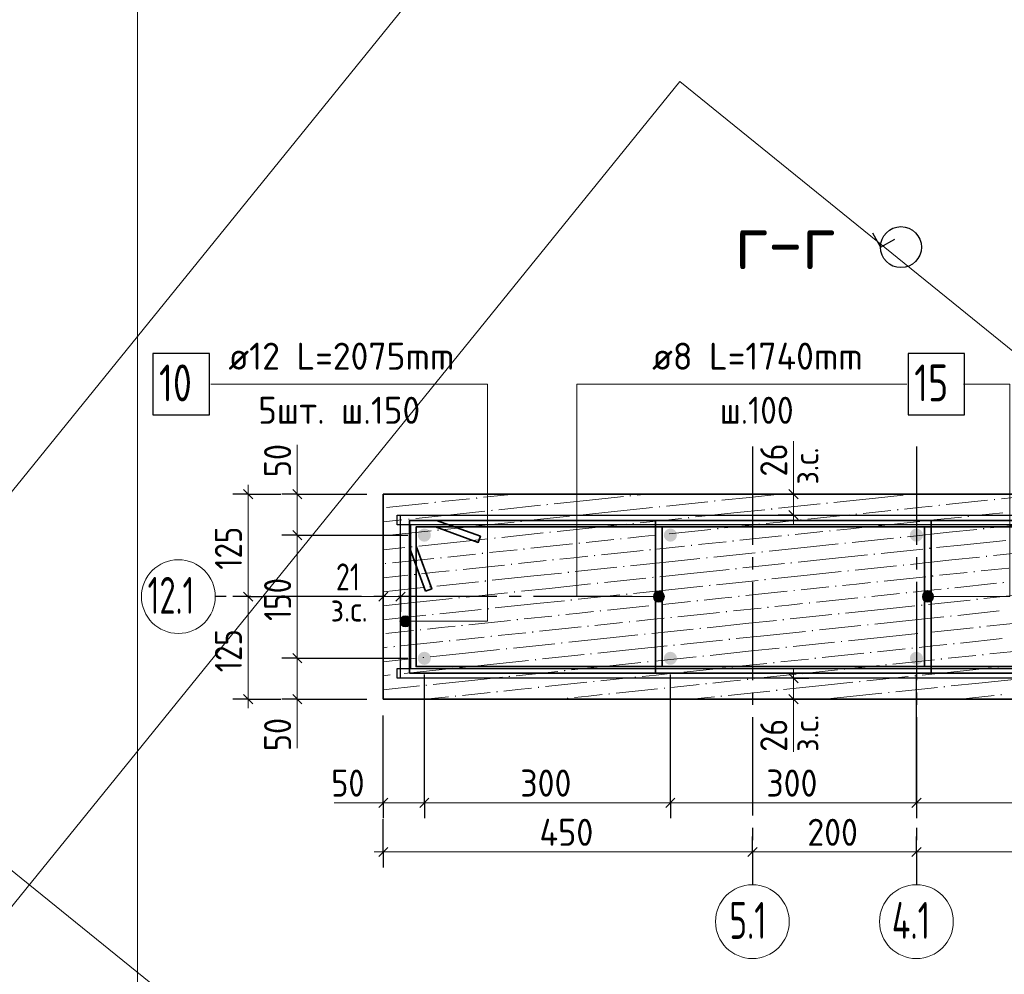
# Model space of a CAD drawing. Header units: millimetres. Extents: x 0 to 59400, y 0 to 42000.
# Tile 26 of 29: x 45942 to 53946, y 19374 to 27137. Entities that reach past the tile are written whole.
import ezdxf

# ---------------------------------------------------------------- set-up
doc = ezdxf.new("R2010")
doc.units = ezdxf.units.MM
doc.linetypes.add('______2', pattern=[270, 200, -70])
doc.linetypes.add('______5', pattern=[1100, 800, -100, 100, -100])
for name, color, linetype, lineweight in [('S2 ДОП Продольная арматура', 52, 'Continuous', 25), ('Standard', 7, 'Continuous', 25), ('Заголовок чертежа', 7, 'Continuous', 25), ('Позиционная метка линия выноска', 7, 'Continuous', 13), ('Размерная выноска', 7, 'Continuous', 13), ('Стена фоновая арматура У1', 52, 'Continuous', 25)]:
    doc.layers.add(name, color=color, linetype=linetype, lineweight=lineweight)
doc.layers.add('ЖБ Пилон', color=7, linetype='______2', lineweight=13, true_color=0xa0a0a0)
doc.layers.add('Оси', color=7, linetype='______5', lineweight=13, true_color=0x656565)
doc.styles.add('ISOCPEUR', font='txt')

msp = doc.modelspace()

# ---------------------------------------------------------------- hatches: boundary and pattern name
at = {"layer": 'ЖБ Пилон', "linetype": 'Continuous', "lineweight": 18, "transparency": 33554687}
for points in [[(49314.3, 23206.2), (49313.3, 23215.4), (49322.4, 23216.3), (49323.4, 23207.2)], [(49651.8, 23241.7), (49650.9, 23250.8), (49660, 23251.8), (49661, 23242.7)], [(49989.4, 23277.2), (49989.2, 23278.3), (49998.5, 23278.3), (49998.5, 23278.1)], [(50901.3, 23259.3), (50900.4, 23268.4), (50909.5, 23269.4), (50910.5, 23260.2)], [(51588.3, 23217.7), (51587.3, 23226.8), (51596.4, 23227.8), (51597.4, 23218.7)], [(53175.3, 23270.7), (53174.5, 23278.3), (53183.8, 23278.3), (53184.5, 23271.7)], [(53862.3, 23229.2), (53861.3, 23238.3), (53870.4, 23239.3), (53871.4, 23230.1)], [(49776.2, 23141), (49775.2, 23150.1), (49784.3, 23151.1), (49785.3, 23142)], [(50226.2, 23188.3), (50225.3, 23197.4), (50234.4, 23198.4), (50235.4, 23189.3)], [(51138.2, 23170.4), (51137.2, 23179.5), (51146.4, 23180.5), (51147.3, 23171.4)], [(52050.2, 23152.5), (52049.2, 23161.6), (52058.3, 23162.6), (52059.3, 23153.4)], [(52500.2, 23199.8), (52499.3, 23208.9), (52508.4, 23209.9), (52509.4, 23200.8)], [(53074.6, 23146.4), (53073.7, 23155.5), (53082.8, 23156.5), (53083.8, 23147.4)], [(53412.2, 23181.9), (53411.2, 23191), (53420.4, 23192), (53421.3, 23182.8)], [(49101, 23070), (49100.1, 23079.2), (49109.2, 23080.1), (49110.2, 23071)], [(50013, 23052.1), (50012.1, 23061.3), (50021.2, 23062.2), (50022.2, 23053.1)], [(50463.1, 23099.4), (50462.1, 23108.6), (50471.3, 23109.5), (50472.2, 23100.4)], [(51375.1, 23081.5), (51374.1, 23090.7), (51383.2, 23091.6), (51384.2, 23082.5)], [(52287, 23063.6), (52286.1, 23072.8), (52295.2, 23073.7), (52296.2, 23064.6)], [(52737.1, 23110.9), (52736.1, 23120.1), (52745.3, 23121), (52746.2, 23111.9)], [(53311.5, 23057.5), (53310.5, 23066.7), (53319.7, 23067.6), (53320.6, 23058.5)], [(53649, 23093), (53648.1, 23102.2), (53657.2, 23103.1), (53658.2, 23094)], [(49337.9, 22981.2), (49337, 22990.3), (49346.1, 22991.3), (49347.1, 22982.1)], [(50249.9, 22963.3), (50248.9, 22972.4), (50258.1, 22973.4), (50259, 22964.2)], [(50925, 23034.2), (50924, 23043.4), (50933.2, 23044.3), (50934.1, 23035.2)], [(51611.9, 22992.7), (51611, 23001.8), (51620.1, 23002.8), (51621.1, 22993.6)], [(51949.5, 23028.1), (51948.5, 23037.3), (51957.6, 23038.2), (51958.6, 23029.1)], [(52523.9, 22974.7), (52522.9, 22983.9), (52532.1, 22984.9), (52533, 22975.7)], [(52861.4, 23010.2), (52860.5, 23019.4), (52869.6, 23020.3), (52870.6, 23011.2)], [(53773.4, 22992.3), (53772.4, 23001.5), (53781.6, 23002.4), (53782.5, 22993.3)], [(49799.8, 22916), (49798.9, 22925.1), (49808, 22926.1), (49809, 22916.9)], [(50824.3, 22909.9), (50823.3, 22919), (50832.5, 22920), (50833.4, 22910.8)], [(51161.8, 22945.4), (51160.9, 22954.5), (51170, 22955.5), (51171, 22946.3)], [(51736.3, 22892), (51735.3, 22901.1), (51744.4, 22902.1), (51745.4, 22892.9)], [(52186.3, 22939.3), (52185.4, 22948.4), (52194.5, 22949.4), (52195.5, 22940.2)], [(53098.3, 22921.4), (53097.3, 22930.5), (53106.5, 22931.5), (53107.4, 22922.3)], [(49124.7, 22845), (49123.7, 22854.2), (49132.9, 22855.1), (49133.9, 22846)], [(50036.7, 22827.1), (50035.7, 22836.2), (50044.8, 22837.2), (50045.8, 22828.1)], [(50486.7, 22874.4), (50485.8, 22883.5), (50494.9, 22884.5), (50495.9, 22875.4)], [(51061.2, 22821), (51060.2, 22830.2), (51069.3, 22831.1), (51070.3, 22822)], [(51398.7, 22856.5), (51397.7, 22865.6), (51406.9, 22866.6), (51407.8, 22857.5)], [(51973.1, 22803.1), (51972.2, 22812.2), (51981.3, 22813.2), (51982.3, 22804.1)], [(52648.2, 22874.1), (52647.3, 22883.2), (52656.4, 22884.2), (52657.4, 22875)], [(53335.2, 22832.5), (53334.2, 22841.7), (53343.3, 22842.6), (53344.3, 22833.5)], [(49361.6, 22756.1), (49360.6, 22765.3), (49369.8, 22766.2), (49370.7, 22757.1)], [(49699.1, 22791.6), (49698.2, 22800.8), (49707.3, 22801.7), (49708.3, 22792.6)], [(50273.5, 22738.2), (50272.6, 22747.4), (50281.7, 22748.3), (50282.7, 22739.2)], [(50611.1, 22773.7), (50610.1, 22782.8), (50619.3, 22783.8), (50620.2, 22774.7)], [(51523.1, 22755.8), (51522.1, 22764.9), (51531.2, 22765.9), (51532.2, 22756.8)], [(52885.1, 22785.2), (52884.1, 22794.3), (52893.3, 22795.3), (52894.2, 22786.2)], [(53797, 22767.3), (53796.1, 22776.4), (53805.2, 22777.4), (53806.2, 22768.2)], [(48911.5, 22708.8), (48910.5, 22718), (48919.7, 22718.9), (48920.6, 22709.8)], [(49485.9, 22655.5), (49484.9, 22664.6), (49494.1, 22665.6), (49495.1, 22656.4)], [(49936, 22702.8), (49935, 22711.9), (49944.2, 22712.9), (49945.1, 22703.7)], [(50847.9, 22684.9), (50847, 22694), (50856.1, 22694.9), (50857.1, 22685.8)], [(51759.9, 22666.9), (51759, 22676.1), (51768.1, 22677), (51769, 22667.9)], [(52210, 22714.2), (52209, 22723.4), (52218.2, 22724.3), (52219.1, 22715.2)], [(52671.9, 22649), (52670.9, 22658.2), (52680.1, 22659.1), (52681, 22650)], [(53121.9, 22696.3), (53121, 22705.5), (53130.1, 22706.4), (53131.1, 22697.3)], [(53696.4, 22642.9), (53695.4, 22652.1), (53704.5, 22653.1), (53705.5, 22643.9)], [(49148.4, 22620), (49147.4, 22629.1), (49156.5, 22630.1), (49157.5, 22620.9)], [(49722.8, 22566.6), (49721.8, 22575.7), (49731, 22576.7), (49731.9, 22567.5)], [(50397.9, 22637.5), (50396.9, 22646.7), (50406.1, 22647.6), (50407, 22638.5)], [(51084.8, 22596), (51083.9, 22605.1), (51093, 22606.1), (51093.9, 22596.9)], [(51996.8, 22578.1), (51995.8, 22587.2), (52004.9, 22588.2), (52005.9, 22579)], [(53358.8, 22607.5), (53357.8, 22616.6), (53367, 22617.6), (53368, 22608.4)], [(49272.7, 22519.3), (49271.7, 22528.4), (49280.9, 22529.4), (49281.8, 22520.2)], [(50634.7, 22548.7), (50633.8, 22557.8), (50642.9, 22558.8), (50643.9, 22549.6)], [(51546.7, 22530.8), (51545.7, 22539.9), (51554.9, 22540.9), (51555.8, 22531.7)], [(52233.6, 22489.2), (52232.7, 22498.4), (52241.8, 22499.3), (52242.8, 22490.2)], [(52571.2, 22524.7), (52570.2, 22533.8), (52579.4, 22534.8), (52580.3, 22525.6)], [(52908.7, 22560.2), (52907.8, 22569.3), (52916.9, 22570.3), (52917.9, 22561.1)], [(53483.1, 22506.8), (53482.2, 22515.9), (53491.3, 22516.9), (53492.3, 22507.7)], [(53933.2, 22554.1), (53932.3, 22563.2), (53941.4, 22564.2), (53942.4, 22555)], [(49509.6, 22430.4), (49508.6, 22439.6), (49517.7, 22440.5), (49518.7, 22431.4)], [(49959.6, 22477.7), (49958.7, 22486.9), (49967.8, 22487.8), (49968.8, 22478.7)], [(50421.5, 22412.5), (50420.6, 22421.6), (50429.7, 22422.6), (50430.7, 22413.5)], [(50871.6, 22459.8), (50870.6, 22469), (50879.8, 22469.9), (50880.7, 22460.8)], [(51446, 22406.4), (51445.1, 22415.6), (51454.2, 22416.5), (51455.2, 22407.4)], [(51783.6, 22441.9), (51782.6, 22451), (51791.7, 22452), (51792.7, 22442.9)], [(52808, 22435.8), (52807.1, 22445), (52816.2, 22445.9), (52817.2, 22436.8)], [(53145.6, 22471.3), (53144.6, 22480.4), (53153.8, 22481.4), (53154.7, 22472.3)], [(53720, 22417.9), (53719, 22427.1), (53728.2, 22428), (53729.1, 22418.9)], [(49746.4, 22341.6), (49745.5, 22350.7), (49754.6, 22351.7), (49755.6, 22342.5)], [(50658.4, 22323.6), (50657.4, 22332.8), (50666.6, 22333.7), (50667.5, 22324.6)], [(51108.5, 22370.9), (51107.5, 22380.1), (51116.6, 22381), (51117.6, 22371.9)], [(52020.4, 22353), (52019.5, 22362.2), (52028.6, 22363.1), (52029.6, 22354)], [(52358, 22388.5), (52357, 22397.7), (52366.2, 22398.6), (52367.1, 22389.5)], [(53269.9, 22370.6), (53269, 22379.7), (53278.1, 22380.7), (53279.1, 22371.6)], [(49296.4, 22294.2), (49295.4, 22303.4), (49304.5, 22304.4), (49305.5, 22295.2)], [(49983.3, 22252.7), (49982.3, 22261.8), (49991.5, 22262.8), (49992.4, 22253.6)], [(50320.8, 22288.2), (50319.9, 22297.3), (50329, 22298.3), (50330, 22289.1)], [(51232.8, 22270.3), (51231.8, 22279.4), (51241, 22280.4), (51241.9, 22271.2)], [(51682.9, 22317.6), (51681.9, 22326.7), (51691.1, 22327.7), (51692, 22318.5)], [(52144.8, 22252.3), (52143.8, 22261.5), (52152.9, 22262.5), (52153.9, 22253.3)], [(52594.8, 22299.6), (52593.9, 22308.8), (52603, 22309.8), (52604, 22300.6)], [(53506.8, 22281.7), (53505.8, 22290.9), (53515, 22291.8), (53515.9, 22282.7)], [(49195.7, 22169.9), (49194.7, 22179.1), (49203.8, 22180), (49204.8, 22170.9)], [(49533.2, 22205.4), (49532.3, 22214.5), (49541.4, 22215.5), (49542.4, 22206.3)], [(50557.7, 22199.3), (50556.7, 22208.4), (50565.9, 22209.4), (50566.8, 22200.3)], [(50895.3, 22234.8), (50894.3, 22243.9), (50903.4, 22244.9), (50904.4, 22235.7)], [(51469.7, 22181.4), (51468.7, 22190.5), (51477.8, 22191.5), (51478.8, 22182.4)], [(52381.6, 22163.5), (52380.7, 22172.6), (52389.8, 22173.6), (52390.8, 22164.4)], [(52831.7, 22210.8), (52830.7, 22219.9), (52839.9, 22220.9), (52840.8, 22211.7)], [(53743.7, 22192.9), (53742.7, 22202), (53751.8, 22203), (53752.8, 22193.8)], [(49432.5, 22081), (49431.6, 22090.2), (49440.7, 22091.1), (49441.7, 22082)], [(49770.1, 22116.5), (49769.1, 22125.7), (49778.3, 22126.6), (49779.2, 22117.5)], [(50107.6, 22152), (50106.7, 22161.1), (50115.8, 22162.1), (50116.8, 22153)], [(51019.6, 22134.1), (51018.6, 22143.2), (51027.8, 22144.2), (51028.7, 22135)], [(51706.5, 22092.5), (51705.6, 22101.7), (51714.7, 22102.6), (51715.7, 22093.5)], [(53293.6, 22145.6), (53292.6, 22154.7), (53301.8, 22155.7), (53302.7, 22146.5)], [(48982.5, 22033.7), (48981.5, 22042.9), (48990.6, 22043.8), (48991.6, 22034.7)], [(49894.4, 22015.8), (49893.5, 22025), (49902.6, 22025.9), (49903.6, 22016.8)], [(50344.5, 22063.1), (50343.5, 22072.3), (50352.7, 22073.2), (50353.6, 22064.1)], [(51256.5, 22045.2), (51255.5, 22054.4), (51264.6, 22055.3), (51265.6, 22046.2)], [(52168.4, 22027.3), (52167.4, 22036.5), (52176.6, 22037.4), (52177.6, 22028.3)], [(52618.5, 22074.6), (52617.5, 22083.8), (52626.7, 22084.7), (52627.6, 22075.6)], [(53192.9, 22021.2), (53191.9, 22030.4), (53201.1, 22031.3), (53202, 22022.2)], [(53530.5, 22056.7), (53529.5, 22065.9), (53538.6, 22066.8), (53539.6, 22057.7)], [(49219.3, 21944.9), (49218.4, 21954), (49227.5, 21955), (49228.5, 21945.8)], [(50131.3, 21927), (50130.3, 21936.1), (50139.5, 21937.1), (50140.4, 21927.9)], [(50581.4, 21974.3), (50580.4, 21983.4), (50589.5, 21984.4), (50590.5, 21975.2)], [(51493.3, 21956.4), (51492.4, 21965.5), (51501.5, 21966.5), (51502.5, 21957.3)], [(52405.3, 21938.5), (52404.3, 21947.6), (52413.5, 21948.5), (52414.4, 21939.4)], [(52855.3, 21985.8), (52854.4, 21994.9), (52863.5, 21995.9), (52864.5, 21986.7)], [(53429.8, 21932.4), (53428.8, 21941.5), (53437.9, 21942.5), (53438.9, 21933.3)], [(53767.3, 21967.8), (53766.4, 21977), (53775.5, 21977.9), (53776.5, 21968.8)], [(49456.2, 21856), (49455.2, 21865.1), (49464.4, 21866.1), (49465.3, 21857)], [(51043.2, 21909.1), (51042.3, 21918.2), (51051.4, 21919.2), (51052.4, 21910)], [(51730.2, 21867.5), (51729.2, 21876.6), (51738.4, 21877.6), (51739.3, 21868.5)], [(52067.7, 21903), (52066.8, 21912.1), (52075.9, 21913.1), (52076.9, 21903.9)], [(52642.1, 21849.6), (52641.2, 21858.7), (52650.3, 21859.7), (52651.3, 21850.5)], [(52979.7, 21885.1), (52978.7, 21894.2), (52987.9, 21895.2), (52988.8, 21886)], [(53891.7, 21867.2), (53890.7, 21876.3), (53899.8, 21877.3), (53900.8, 21868.1)], [(49006.1, 21808.7), (49005.1, 21817.8), (49014.3, 21818.8), (49015.2, 21809.7)], [(49918.1, 21790.8), (49917.1, 21799.9), (49926.3, 21800.9), (49927.2, 21791.7)], [(50368.1, 21838.1), (50367.2, 21847.2), (50376.3, 21848.2), (50377.3, 21839.1)], [(50942.6, 21784.7), (50941.6, 21793.8), (50950.7, 21794.8), (50951.7, 21785.7)], [(51280.1, 21820.2), (51279.1, 21829.3), (51288.3, 21830.3), (51289.2, 21821.1)], [(51854.5, 21766.8), (51853.6, 21775.9), (51862.7, 21776.9), (51863.7, 21767.8)], [(52304.6, 21814.1), (52303.6, 21823.2), (52312.8, 21824.2), (52313.7, 21815.1)], [(53216.6, 21796.2), (53215.6, 21805.3), (53224.7, 21806.3), (53225.7, 21797.2)], [(49243, 21719.8), (49242, 21729), (49251.1, 21729.9), (49252.1, 21720.8)], [(50154.9, 21701.9), (50154, 21711.1), (50163.1, 21712), (50164.1, 21702.9)], [(50605, 21749.2), (50604, 21758.4), (50613.2, 21759.3), (50614.1, 21750.2)], [(51179.4, 21695.8), (51178.5, 21705), (51187.6, 21705.9), (51188.6, 21696.8)], [(51517, 21731.3), (51516, 21740.5), (51525.1, 21741.4), (51526.1, 21732.3)], [(52766.5, 21748.9), (52765.5, 21758), (52774.7, 21759), (52775.6, 21749.9)], [(53453.4, 21707.3), (53452.5, 21716.5), (53461.6, 21717.4), (53462.5, 21708.3)], [(49479.8, 21631), (49478.9, 21640.1), (49488, 21641.1), (49489, 21631.9)], [(49817.4, 21666.4), (49816.4, 21675.6), (49825.6, 21676.6), (49826.5, 21667.4)], [(50391.8, 21613.1), (50390.8, 21622.2), (50400, 21623.2), (50400.9, 21614)], [(50729.3, 21648.5), (50728.4, 21657.7), (50737.5, 21658.6), (50738.5, 21649.5)], [(51641.3, 21630.6), (51640.3, 21639.8), (51649.5, 21640.7), (51650.5, 21631.6)], [(52091.4, 21677.9), (52090.4, 21687.1), (52099.6, 21688), (52100.5, 21678.9)], [(53003.3, 21660), (53002.4, 21669.2), (53011.5, 21670.1), (53012.5, 21661)], [(53915.3, 21642.1), (53914.3, 21651.3), (53923.5, 21652.2), (53924.4, 21643.1)]]:
    msp.add_hatch(color=7, dxfattribs=at).paths.add_polyline_path(points, flags=16)
at = {"layer": 'Позиционная метка линия выноска', "linetype": 'Continuous', "lineweight": 13, "transparency": 33554687}
for points in [[(51099.2, 22422.5), (51099.2, 22467.5), (51092.8, 22445)], [(51099.2, 22467.5), (51115.3, 22406.3), (51115.3, 22483.7)], [(51099.2, 22467.5), (51099.2, 22422.5), (51115.3, 22406.3)], [(51115.3, 22483.7), (51137.8, 22400), (51137.8, 22490)], [(51115.3, 22483.7), (51115.3, 22406.3), (51137.8, 22400)], [(51137.8, 22490), (51137.8, 22400), (51160.3, 22406.3)], [(51137.8, 22490), (51160.3, 22406.3), (51160.3, 22483.7)], [(51160.3, 22483.7), (51160.3, 22406.3), (51176.6, 22422.5)], [(51160.3, 22483.7), (51176.6, 22422.5), (51176.6, 22467.5)], [(51176.6, 22467.5), (51176.6, 22422.5), (51182.8, 22445)], [(53285.8, 22422.5), (53285.8, 22467.5), (53279.5, 22445)], [(53302, 22406.3), (53302, 22483.7), (53285.8, 22467.5)], [(53302, 22406.3), (53285.8, 22467.5), (53285.8, 22422.5)], [(53324.5, 22400), (53324.5, 22490), (53302, 22483.7)], [(53324.5, 22400), (53302, 22483.7), (53302, 22406.3)], [(53347, 22406.3), (53347, 22483.7), (53324.5, 22490)], [(53347, 22406.3), (53324.5, 22490), (53324.5, 22400)], [(53363.2, 22422.5), (53363.2, 22467.5), (53347, 22483.7)], [(53363.2, 22422.5), (53347, 22483.7), (53347, 22406.3)], [(53363.2, 22467.5), (53363.2, 22422.5), (53369.5, 22445)], [(49039.1, 22221.7), (49039.1, 22266.7), (49032.8, 22244.2)], [(49055.3, 22205.5), (49055.3, 22282.9), (49039.1, 22266.7)], [(49055.3, 22205.5), (49039.1, 22266.7), (49039.1, 22221.7)], [(49077.8, 22199.2), (49077.8, 22289.2), (49055.3, 22282.9)], [(49077.8, 22199.2), (49055.3, 22282.9), (49055.3, 22205.5)], [(49100.3, 22205.5), (49100.3, 22282.9), (49077.8, 22289.2)], [(49100.3, 22205.5), (49077.8, 22289.2), (49077.8, 22199.2)], [(49116.6, 22221.7), (49116.6, 22266.7), (49100.3, 22282.9)], [(49116.6, 22221.7), (49100.3, 22282.9), (49100.3, 22205.5)], [(49116.6, 22266.7), (49116.6, 22221.7), (49122.8, 22244.2)]]:
    msp.add_hatch(color=7, dxfattribs=at).paths.add_polyline_path(points)
at = {"layer": 'Стена фоновая арматура У1', "linetype": 'Continuous', "lineweight": 13, "transparency": 33554687}
for points in [[(49284.5, 22945), (49280.5, 22965.4), (49268.9, 22982.7), (49251.6, 22994.3), (49231.2, 22998.3), (49210.8, 22994.3), (49193.5, 22982.7), (49181.9, 22965.4), (49177.8, 22945), (49181.9, 22924.6), (49193.5, 22907.3), (49210.8, 22895.7), (49231.2, 22891.7), (49251.6, 22895.7), (49268.9, 22907.3), (49280.5, 22924.6)], [(51284.5, 22945), (51280.5, 22965.4), (51268.9, 22982.7), (51251.6, 22994.3), (51231.2, 22998.3), (51210.8, 22994.3), (51193.5, 22982.7), (51181.9, 22965.4), (51177.8, 22945), (51181.9, 22924.6), (51193.5, 22907.3), (51210.8, 22895.7), (51231.2, 22891.7), (51251.6, 22895.7), (51268.9, 22907.3), (51280.5, 22924.6)], [(53284.5, 22945), (53280.5, 22965.4), (53268.9, 22982.7), (53251.6, 22994.3), (53231.2, 22998.3), (53210.8, 22994.3), (53193.5, 22982.7), (53181.9, 22965.4), (53177.8, 22945), (53181.9, 22924.6), (53193.5, 22907.3), (53210.8, 22895.7), (53231.2, 22891.7), (53251.6, 22895.7), (53268.9, 22907.3), (53280.5, 22924.6)], [(49284.5, 21943.2), (49280.5, 21963.6), (49268.9, 21980.9), (49251.6, 21992.5), (49231.2, 21996.5), (49210.8, 21992.5), (49193.5, 21980.9), (49181.9, 21963.6), (49177.8, 21943.2), (49181.9, 21922.8), (49193.5, 21905.5), (49210.8, 21893.9), (49231.2, 21889.9), (49251.6, 21893.9), (49268.9, 21905.5), (49280.5, 21922.8)], [(51284.5, 21943.2), (51280.5, 21963.6), (51268.9, 21980.9), (51251.6, 21992.5), (51231.2, 21996.5), (51210.8, 21992.5), (51193.5, 21980.9), (51181.9, 21963.6), (51177.8, 21943.2), (51181.9, 21922.8), (51193.5, 21905.5), (51210.8, 21893.9), (51231.2, 21889.9), (51251.6, 21893.9), (51268.9, 21905.5), (51280.5, 21922.8)], [(53284.5, 21943.2), (53280.5, 21963.6), (53268.9, 21980.9), (53251.6, 21992.5), (53231.2, 21996.5), (53210.8, 21992.5), (53193.5, 21980.9), (53181.9, 21963.6), (53177.8, 21943.2), (53181.9, 21922.8), (53193.5, 21905.5), (53210.8, 21893.9), (53231.2, 21889.9), (53251.6, 21893.9), (53268.9, 21905.5), (53280.5, 21922.8)]]:
    msp.add_hatch(color=7, dxfattribs=at).paths.add_polyline_path(points)

# ---------------------------------------------------------------- linework, layer by layer
at = {"layer": 'S2 ДОП Продольная арматура', "color": 7, "linetype": 'Continuous', "lineweight": 25, "transparency": 33554687}
msp.add_lwpolyline([(47024.5, 23922.9), (47484.5, 23922.9), (47484.5, 24422.9), (47024.5, 24422.9), (47024.5, 23922.9)], dxfattribs=at)
at = {"layer": 'S2 ДОП Продольная арматура', "color": 28, "linetype": 'Continuous', "lineweight": 25, "true_color": 0x50140a, "transparency": 33554687}
for points in [[(49011.2, 23107.5), (55424.5, 23107.5), (55424.5, 21780.8), (49011.2, 21780.8), (49011.2, 21860.8), (55344.5, 21860.8), (55344.5, 23027.4), (49011.2, 23027.4), (49011.2, 23107.5)], [(55451.2, 23027.4), (49117.8, 23027.4), (49117.8, 21860.8), (55451.2, 21860.8), (55451.2, 21780.8), (49037.8, 21780.8), (49037.8, 23107.5), (55451.2, 23107.5), (55451.2, 23027.4)]]:
    msp.add_lwpolyline(points, dxfattribs=at)
at = {"layer": 'Standard', "color": 7, "linetype": 'Continuous', "lineweight": 25, "transparency": 33554687}
for p, q in [((47761, 23315.8), (47836, 23240.8)), ((48161, 23315.8), (48236, 23240.8)), ((52268.7, 23240.8), (52193.7, 23315.8)), ((52268.7, 23070.8), (52193.7, 23145.8)), ((48161, 22982.5), (48236, 22907.5)), ((47761, 22482.5), (47836, 22407.5)), ((48935.3, 22482.5), (48860.3, 22407.5)), ((49075.3, 22482.5), (49000.3, 22407.5)), ((48161, 21982.5), (48236, 21907.5)), ((52193.7, 21819.2), (52268.7, 21744.2)), ((47761, 21649.2), (47836, 21574.2)), ((48161, 21649.2), (48236, 21574.2)), ((52193.7, 21649.2), (52268.7, 21574.2)), ((48860.3, 20730.9), (48935.3, 20805.9)), ((49193.7, 20730.9), (49268.7, 20805.9)), ((51193.7, 20730.9), (51268.7, 20805.9)), ((53193.7, 20730.9), (53268.7, 20805.9)), ((48860.3, 20330.9), (48935.3, 20405.9)), ((51860.3, 20330.9), (51935.3, 20405.9)), ((53193.7, 20330.9), (53268.7, 20405.9))]:
    msp.add_line(p, q, dxfattribs=at)
at = {"layer": 'Standard', "color": 7, "linetype": 'Continuous', "lineweight": 13, "transparency": 33554687}
for p, q in [((47798.5, 23278.3), (47798.5, 23353.3)), ((48198.5, 23278.3), (48198.5, 23353.3)), ((52231.2, 23278.3), (52231.2, 23353.3)), ((47798.5, 23278.3), (47798.5, 22445)), ((48198.5, 23278.3), (48198.5, 22945)), ((52231.2, 23108.3), (52231.2, 23278.3)), ((52231.2, 23108.3), (52231.2, 23033.3)), ((48198.5, 22945), (48198.5, 21945)), ((47798.5, 22445), (47798.5, 21611.7)), ((48897.8, 22445), (48822.8, 22445)), ((49037.8, 22445), (48897.8, 22445)), ((49037.8, 22445), (49112.8, 22445)), ((48198.5, 21945), (48198.5, 21611.7)), ((52231.2, 21781.7), (52231.2, 21856.7)), ((52231.2, 21781.7), (52231.2, 21611.7)), ((47798.5, 21611.7), (47798.5, 21536.7)), ((48198.5, 21611.7), (48198.5, 21536.7)), ((52231.2, 21611.7), (52231.2, 21536.7)), ((48897.8, 20768.4), (48822.8, 20768.4)), ((48897.8, 20768.4), (49231.2, 20768.4)), ((49231.2, 20768.4), (51231.2, 20768.4)), ((51231.2, 20768.4), (53231.2, 20768.4)), ((53231.2, 20768.4), (55231.2, 20768.4)), ((48897.8, 20368.4), (48822.8, 20368.4)), ((48897.8, 20368.4), (51897.8, 20368.4)), ((51897.8, 20368.4), (53231.2, 20368.4)), ((53231.2, 20368.4), (55564.5, 20368.4))]:
    msp.add_line(p, q, dxfattribs=at)
at = {"layer": 'Standard', "color": 251, "linetype": 'Continuous', "lineweight": -3, "true_color": 0x656565, "transparency": 33554687}
for p, q in [((47798.5, 23278.3), (47673.5, 23278.3)), ((47798.5, 23278.3), (47923.5, 23278.3)), ((47798.5, 23278.3), (48065.1, 23278.3)), ((48198.5, 23278.3), (48073.5, 23278.3)), ((48198.5, 23278.3), (48323.5, 23278.3)), ((48198.5, 23278.3), (48764.5, 23278.3)), ((52231.2, 23278.3), (52106.2, 23278.3)), ((52231.2, 23278.3), (52356.2, 23278.3)), ((52231.2, 23108.3), (52106.2, 23108.3)), ((52231.2, 23108.3), (52356.2, 23108.3)), ((48198.5, 22945), (48073.5, 22945)), ((48198.5, 22945), (48323.5, 22945)), ((48198.5, 22945), (49097.8, 22945)), ((48897.8, 22445), (48897.8, 22570)), ((49037.8, 22445), (49037.8, 22570)), ((47798.5, 22445), (47673.5, 22445)), ((47798.5, 22445), (47923.5, 22445)), ((47798.5, 22445), (47798.5, 22445)), ((48897.8, 22445), (48897.8, 22320)), ((49037.8, 22445), (49037.8, 22320)), ((48198.5, 21945), (48073.5, 21945)), ((48198.5, 21945), (48323.5, 21945)), ((48198.5, 21945), (49097.8, 21945)), ((52231.2, 21781.7), (52106.2, 21781.7)), ((52231.2, 21781.7), (52356.2, 21781.7)), ((47798.5, 21611.7), (47673.5, 21611.7)), ((47798.5, 21611.7), (47923.5, 21611.7)), ((47798.5, 21611.7), (48065.1, 21611.7)), ((48198.5, 21611.7), (48073.5, 21611.7)), ((48198.5, 21611.7), (48323.5, 21611.7)), ((48198.5, 21611.7), (48764.5, 21611.7)), ((52231.2, 21611.7), (52106.2, 21611.7)), ((52231.2, 21611.7), (52356.2, 21611.7)), ((48897.8, 20768.4), (48897.8, 20893.4)), ((49231.2, 20768.4), (49231.2, 20893.4)), ((51231.2, 20768.4), (51231.2, 20893.4)), ((53231.2, 20768.4), (53231.2, 20893.4)), ((48897.8, 20768.4), (48897.8, 20643.4)), ((49231.2, 20768.4), (49231.2, 20643.4)), ((51231.2, 20768.4), (51231.2, 20643.4)), ((53231.2, 20768.4), (53231.2, 20643.4)), ((48897.8, 20368.4), (48897.8, 20635.1)), ((48897.8, 20368.4), (48897.8, 20493.4)), ((51897.8, 20368.4), (51897.8, 20493.4)), ((53231.2, 20368.4), (53231.2, 20493.4)), ((48897.8, 20368.4), (48897.8, 20243.4)), ((51897.8, 20368.4), (51897.8, 20243.4)), ((51897.8, 20368.4), (51897.8, 20235.1)), ((53231.2, 20368.4), (53231.2, 20243.4)), ((53231.2, 20368.4), (53231.2, 20235.1))]:
    msp.add_line(p, q, dxfattribs=at)
at = {"layer": 'Standard', "color": 7, "linetype": 'Continuous', "lineweight": 13, "transparency": 33554687}
msp.add_lwpolyline([(46900, 41500), (2000, 41500), (2000, 500), (46900, 500), (46900, 41500)], dxfattribs=at)
at = {"layer": 'Standard', "color": 254, "linetype": 'Continuous', "lineweight": 13, "true_color": 0xc4c4ff, "transparency": 33554687}
for points in [[(58900, 24002.8), (51377.6, 30094.4), (44367.8, 21438.1), (53024.1, 14428.4)], [(58900, 20484.2), (51307.2, 26632.8), (40856.1, 13726.8), (53762.1, 3275.8)]]:
    msp.add_lwpolyline(points, dxfattribs=at)
at = {"layer": 'Standard', "color": 7, "linetype": 'Continuous', "lineweight": 25, "transparency": 33554687}
msp.add_lwpolyline([(52875.3, 25403.8), (52939, 25286.7), (53056.1, 25350.4)], dxfattribs=at)
at = {"layer": 'Standard', "color": 251, "linetype": 'Continuous', "lineweight": -3, "true_color": 0x656565, "transparency": 33554687}
for points in [[(49231.2, 20768.4), (49231.2, 20785.4), (49231.2, 20785.4), (49231.2, 20785.4), (49231.2, 20785.4), (49231.2, 20785.4), (49231.2, 20785.4), (49231.2, 20785.4), (49231.2, 20785.4), (49231.2, 21811.7)], [(51231.2, 20768.4), (51231.2, 20785.4), (51231.2, 20785.4), (51231.2, 20785.4), (51231.2, 20785.4), (51231.2, 20785.4), (51231.2, 20785.4), (51231.2, 21811.7)], [(53231.2, 20768.4), (53231.2, 20785.4), (53231.2, 20785.4), (53231.2, 20785.4), (53231.2, 20785.4), (53231.2, 21811.7)], [(48897.8, 20768.4), (48897.8, 20785.4), (48897.8, 20785.4), (48897.8, 20785.4), (48897.8, 20785.4), (48897.8, 20785.4), (48897.8, 20785.4), (48897.8, 20785.4), (48897.8, 20785.4), (48897.8, 21478.3)]]:
    msp.add_lwpolyline(points, dxfattribs=at)
at = {"layer": 'Standard', "color": 7, "linetype": 'Continuous', "lineweight": 25, "transparency": 33554687}
msp.add_circle((53105.6, 25286.7), 166.7, dxfattribs=at)
at = {"layer": 'ЖБ Пилон', "color": 7, "linetype": 'Continuous', "lineweight": 35, "transparency": 33554687}
for p, q in [((48897.8, 23278.3), (48897.8, 21609.9)), ((55564.5, 23278.3), (48897.8, 23278.3)), ((48897.8, 21609.9), (55564.5, 21609.9))]:
    msp.add_line(p, q, dxfattribs=at)
at = {"layer": 'ЖБ Пилон', "color": 9, "linetype": 'Continuous', "lineweight": 18, "true_color": 0xc7c7c7, "transparency": 33554687}
for p, q in [((49374.6, 23217.2), (49599.6, 23240.8)), ((49824.7, 23264.5), (49712.2, 23252.7)), ((49937.2, 23276.3), (49824.7, 23264.5)), ((50624.1, 23234.7), (50286.6, 23199.3)), ((50624.1, 23234.7), (50849.2, 23258.4)), ((50961.7, 23270.2), (51038.9, 23278.3)), ((51198.5, 23181.4), (51536.1, 23216.8)), ((51648.6, 23228.7), (51873.6, 23252.3)), ((51873.6, 23252.3), (52121.3, 23278.3)), ((52898.1, 23246.2), (52560.6, 23210.8)), ((52898.1, 23246.2), (53123.2, 23269.9)), ((53472.5, 23192.8), (53810.1, 23228.3)), ((53922.6, 23240.1), (54147.6, 23263.8)), ((48924.5, 23169.9), (49262.1, 23205.3)), ((49499, 23116.5), (49724, 23140.1)), ((49836.5, 23152), (50174.1, 23187.4)), ((50523.4, 23110.4), (50748.5, 23134.1)), ((50748.5, 23134.1), (51086, 23169.5)), ((51772.9, 23128), (51998, 23151.6)), ((52110.5, 23163.5), (52448.1, 23198.9)), ((52797.4, 23121.9), (53022.5, 23145.5)), ((53247.5, 23169.2), (53135, 23157.4)), ((53360, 23181), (53247.5, 23169.2)), ((48897.8, 23053.3), (49048.9, 23069.2)), ((49499, 23116.5), (49161.4, 23081)), ((49623.3, 23015.8), (49960.9, 23051.3)), ((50073.4, 23063.1), (50410.9, 23098.6)), ((50985.3, 23045.2), (51322.9, 23080.7)), ((51772.9, 23128), (51435.4, 23092.5)), ((52122.3, 23050.9), (52009.8, 23039.1)), ((52234.8, 23062.8), (52122.3, 23050.9)), ((52347.4, 23074.6), (52684.9, 23110.1)), ((52921.8, 23021.2), (53259.3, 23056.7)), ((53371.9, 23068.5), (53596.9, 23092.2)), ((53821.9, 23115.8), (53709.4, 23104)), ((53934.4, 23127.6), (53821.9, 23115.8)), ((48948.2, 22944.8), (49285.7, 22980.3)), ((49398.3, 22992.1), (49623.3, 23015.8)), ((50647.8, 23009.7), (50310.2, 22974.2)), ((50647.8, 23009.7), (50872.8, 23033.4)), ((51222.2, 22956.3), (51559.7, 22991.8)), ((51672.3, 23003.6), (51897.3, 23027.3)), ((52246.7, 22950.2), (52471.7, 22973.9)), ((52696.7, 22997.5), (52584.2, 22985.7)), ((52809.3, 23009.4), (52696.7, 22997.5)), ((53496.2, 22967.8), (53721.2, 22991.5)), ((53833.7, 23003.3), (54171.3, 23038.8)), ((49522.6, 22891.4), (49185.1, 22856)), ((49522.6, 22891.4), (49747.6, 22915.1)), ((49860.2, 22926.9), (50197.7, 22962.4)), ((50547.1, 22885.4), (50772.1, 22909)), ((50997.2, 22932.7), (50884.6, 22920.8)), ((51109.7, 22944.5), (50997.2, 22932.7)), ((51684.1, 22891.1), (51571.6, 22879.3)), ((51796.6, 22902.9), (52134.2, 22938.4)), ((52708.6, 22885), (53046.1, 22920.5)), ((53496.2, 22967.8), (53158.6, 22932.3)), ((53620.5, 22867.1), (53958.1, 22902.6)), ((48897.8, 22825.8), (49072.5, 22844.1)), ((49872, 22814.4), (49759.5, 22802.6)), ((49984.5, 22826.2), (49872, 22814.4)), ((50097, 22838.1), (50434.6, 22873.5)), ((50671.4, 22784.7), (51009, 22820.2)), ((51121.5, 22832), (51346.5, 22855.6)), ((51571.6, 22879.3), (51459.1, 22867.5)), ((52371, 22849.6), (52033.5, 22814.1)), ((52371, 22849.6), (52596.1, 22873.2)), ((52945.4, 22796.2), (53283, 22831.6)), ((53395.5, 22843.5), (53620.5, 22867.1)), ((53857.4, 22778.3), (54195, 22813.7)), ((48971.9, 22719.8), (49309.4, 22755.3)), ((49421.9, 22767.1), (49647, 22790.8)), ((49996.3, 22713.7), (50221.4, 22737.4)), ((50446.4, 22761), (50333.9, 22749.2)), ((50558.9, 22772.9), (50446.4, 22761)), ((51245.8, 22731.3), (50908.3, 22695.8)), ((51245.8, 22731.3), (51470.9, 22754.9)), ((51583.4, 22766.8), (51920.9, 22802.2)), ((52270.3, 22725.2), (52495.4, 22748.9)), ((52495.4, 22748.9), (52832.9, 22784.3)), ((53519.8, 22742.8), (53182.3, 22707.3)), ((53519.8, 22742.8), (53744.9, 22766.4)), ((49433.7, 22654.6), (49321.2, 22642.8)), ((49546.3, 22666.4), (49883.8, 22701.9)), ((50458.2, 22648.5), (50795.8, 22684)), ((51370.2, 22630.6), (51707.7, 22666.1)), ((51820.3, 22677.9), (52157.8, 22713.4)), ((52732.2, 22660), (53069.8, 22695.5)), ((53869.2, 22665.7), (53756.7, 22653.9)), ((53981.7, 22677.6), (53869.2, 22665.7)), ((48897.8, 22598.3), (49096.2, 22619.1)), ((49321.2, 22642.8), (49208.7, 22630.9)), ((50120.7, 22613), (49783.1, 22577.6)), ((50120.7, 22613), (50345.7, 22636.7)), ((50695.1, 22559.6), (51032.6, 22595.1)), ((51145.1, 22606.9), (51370.2, 22630.6)), ((51607, 22541.7), (51944.6, 22577.2)), ((52394.7, 22624.5), (52057.1, 22589)), ((52394.7, 22624.5), (52619.7, 22648.2)), ((52969.1, 22571.1), (53306.6, 22606.6)), ((53419.2, 22618.4), (53644.2, 22642.1)), ((48995.5, 22494.8), (48897.8, 22484.5)), ((48995.5, 22494.8), (49220.5, 22518.4)), ((49333.1, 22530.2), (49670.6, 22565.7)), ((50020, 22488.7), (50245, 22512.3)), ((50245, 22512.3), (50582.6, 22547.8)), ((51269.5, 22506.3), (50931.9, 22470.8)), ((51269.5, 22506.3), (51494.5, 22529.9)), ((52294, 22500.2), (52519, 22523.8)), ((52744, 22547.5), (52631.5, 22535.7)), ((52856.6, 22559.3), (52744, 22547.5)), ((53318.5, 22494.1), (53205.9, 22482.3)), ((53431, 22505.9), (53318.5, 22494.1)), ((53543.5, 22517.7), (53881, 22553.2)), ((49119.8, 22394.1), (49457.4, 22429.6)), ((49569.9, 22441.4), (49907.5, 22476.9)), ((50144.3, 22388), (50369.4, 22411.6)), ((50481.9, 22423.5), (50819.4, 22458.9)), ((51618.9, 22429.2), (51506.4, 22417.4)), ((51731.4, 22441), (51618.9, 22429.2)), ((51843.9, 22452.9), (52181.5, 22488.3)), ((52418.3, 22399.5), (52755.9, 22435)), ((52868.4, 22446.8), (53093.4, 22470.4)), ((53330.3, 22381.6), (53667.8, 22417)), ((54117.9, 22464.3), (53780.4, 22428.9)), ((48897.8, 22370.7), (49119.8, 22394.1)), ((49356.7, 22305.2), (49694.3, 22340.7)), ((50144.3, 22388), (49806.8, 22352.5)), ((50718.7, 22334.6), (51056.3, 22370.1)), ((51168.8, 22381.9), (51393.8, 22405.6)), ((51743.2, 22328.5), (51968.2, 22352.2)), ((52193.3, 22375.8), (52080.8, 22364)), ((52305.8, 22387.7), (52193.3, 22375.8)), ((52992.7, 22346.1), (52655.2, 22310.6)), ((52992.7, 22346.1), (53217.8, 22369.7)), ((49019.2, 22269.7), (48897.8, 22257)), ((49019.2, 22269.7), (49244.2, 22293.4)), ((49593.6, 22216.3), (49931.1, 22251.8)), ((50043.6, 22263.6), (50268.7, 22287.3)), ((50493.7, 22311), (50381.2, 22299.1)), ((50606.2, 22322.8), (50493.7, 22311)), ((51068.1, 22257.6), (50955.6, 22245.7)), ((51180.6, 22269.4), (51068.1, 22257.6)), ((51293.1, 22281.2), (51630.7, 22316.7)), ((51867.6, 22227.8), (52092.6, 22251.5)), ((52205.1, 22263.3), (52542.7, 22298.8)), ((53117.1, 22245.4), (53454.6, 22280.9)), ((53567.2, 22292.7), (53904.7, 22328.2)), ((49368.5, 22192.7), (49256, 22180.9)), ((49481, 22204.5), (49368.5, 22192.7)), ((50168, 22163), (50505.5, 22198.4)), ((50618, 22210.3), (50843.1, 22233.9)), ((51079.9, 22145.1), (51417.5, 22180.5)), ((51867.6, 22227.8), (51530, 22192.4)), ((52442, 22174.5), (52779.5, 22209.9)), ((52892, 22221.8), (53117.1, 22245.4)), ((53353.9, 22156.5), (53691.5, 22192)), ((54141.6, 22239.3), (53804, 22203.8)), ((48918.5, 22145.4), (49143.5, 22169)), ((49492.9, 22092), (49717.9, 22115.6)), ((49942.9, 22139.3), (49830.4, 22127.5)), ((50055.5, 22151.1), (49942.9, 22139.3)), ((50742.4, 22109.6), (50404.8, 22074.1)), ((50742.4, 22109.6), (50967.4, 22133.2)), ((51316.8, 22056.2), (51654.4, 22091.7)), ((51766.9, 22103.5), (51991.9, 22127.1)), ((51991.9, 22127.1), (52329.5, 22162.6)), ((53016.4, 22121.1), (52678.8, 22085.6)), ((53016.4, 22121.1), (53241.4, 22144.7)), ((53590.8, 22067.7), (53928.4, 22103.1)), ((48930.3, 22032.9), (48897.8, 22029.5)), ((49042.8, 22044.7), (49380.4, 22080.2)), ((49617.2, 21991.3), (49842.3, 22015)), ((49954.8, 22026.8), (50292.3, 22062.3)), ((50866.7, 22008.9), (51204.3, 22044.4)), ((51891.2, 22002.8), (52116.2, 22026.5)), ((52228.8, 22038.3), (52566.3, 22073.8)), ((52915.7, 21996.7), (53140.7, 22020.4)), ((53365.8, 22044), (53253.3, 22032.2)), ((53478.3, 22055.8), (53365.8, 22044)), ((48897.8, 21915.7), (49167.2, 21944)), ((49617.2, 21991.3), (49279.7, 21955.8)), ((50191.6, 21937.9), (50529.2, 21973.4)), ((50641.7, 21985.2), (50866.7, 22008.9)), ((51103.6, 21920), (51441.1, 21955.5)), ((51891.2, 22002.8), (51553.7, 21967.3)), ((52353.1, 21937.6), (52240.6, 21925.8)), ((52465.6, 21949.4), (52803.2, 21984.9)), ((53040, 21896), (53377.6, 21931.5)), ((53490.1, 21943.3), (53715.1, 21967)), ((53940.2, 21990.6), (53827.7, 21978.8)), ((54052.7, 22002.5), (53940.2, 21990.6)), ((49066.5, 21819.7), (49404, 21855.1)), ((49516.5, 21867), (49741.6, 21890.6)), ((49741.6, 21890.6), (50079.1, 21926.1)), ((50766, 21884.5), (50428.5, 21849.1)), ((50766, 21884.5), (50991.1, 21908.2)), ((51340.5, 21831.2), (51678, 21866.6)), ((51790.5, 21878.5), (52015.6, 21902.1)), ((52240.6, 21925.8), (52128.1, 21913.9)), ((52815, 21872.4), (52702.5, 21860.5)), ((52927.5, 21884.2), (52815, 21872.4)), ((53614.5, 21842.6), (53839.5, 21866.3)), ((48897.8, 21801.9), (48953.9, 21807.8)), ((49640.9, 21766.3), (49865.9, 21789.9)), ((49978.4, 21801.8), (50316, 21837.2)), ((50665.4, 21760.2), (50890.4, 21783.8)), ((51115.4, 21807.5), (51002.9, 21795.7)), ((51227.9, 21819.3), (51115.4, 21807.5)), ((51914.9, 21777.8), (52252.4, 21813.2)), ((52364.9, 21825.1), (52590, 21848.7)), ((52826.8, 21759.9), (53164.4, 21795.3)), ((53614.5, 21842.6), (53276.9, 21807.2)), ((53738.8, 21741.9), (54076.4, 21777.4)), ((48897.8, 21688.2), (49190.8, 21719)), ((49640.9, 21766.3), (49303.3, 21730.8)), ((50102.8, 21701.1), (49990.2, 21689.2)), ((50215.3, 21712.9), (50552.8, 21748.4)), ((50789.7, 21659.5), (51127.2, 21695)), ((51239.8, 21706.8), (51464.8, 21730.5)), ((51689.8, 21754.1), (51577.3, 21742.3)), ((51802.3, 21765.9), (51689.8, 21754.1)), ((52489.3, 21724.4), (52151.7, 21688.9)), ((52489.3, 21724.4), (52714.3, 21748)), ((53063.7, 21671), (53401.2, 21706.5)), ((53513.8, 21718.3), (53738.8, 21741.9)), ((49235.3, 21609.9), (49427.7, 21630.1)), ((49540.2, 21641.9), (49765.2, 21665.6)), ((49990.2, 21689.2), (49877.7, 21677.4)), ((50317.7, 21609.9), (50339.6, 21612.2)), ((50564.7, 21635.8), (50452.1, 21624)), ((50677.2, 21647.7), (50564.7, 21635.8)), ((51400, 21609.9), (51589.1, 21629.8)), ((51701.7, 21641.6), (52039.2, 21677.1)), ((52482.3, 21609.9), (52613.6, 21623.7)), ((52613.6, 21623.7), (52951.2, 21659.2)), ((53638.1, 21617.6), (53564.7, 21609.9)), ((53638.1, 21617.6), (53863.1, 21641.3))]:
    msp.add_line(p, q, dxfattribs=at)
at = {"layer": 'Оси', "color": 8, "linetype": '______5', "lineweight": -3, "transparency": 33554687}
for p, q in [((51897.8, 23665.3), (51897.8, 20101.8)), ((53231.2, 23665.3), (53231.2, 20101.8)), ((50919.4, 22445), (47531.8, 22445))]:
    msp.add_line(p, q, dxfattribs=at)
at = {"layer": 'Оси', "color": 7, "linetype": 'Continuous', "lineweight": 13, "transparency": 33554687}
for centre in [(47231.8, 22445), (51897.8, 19801.8), (53231.2, 19801.8)]:
    msp.add_circle(centre, 300, dxfattribs=at)
at = {"layer": 'Позиционная метка линия выноска', "color": 7, "linetype": 'Continuous', "lineweight": 13, "transparency": 33554687}
for p, q in [((51092.8, 22445), (51092.8, 22445)), ((51137.8, 22490), (51137.8, 22490)), ((51182.8, 22445), (51182.8, 22445)), ((53279.5, 22445), (53279.5, 22445)), ((53324.5, 22490), (53324.5, 22490)), ((53369.5, 22445), (53369.5, 22445)), ((51137.8, 22400), (51137.8, 22400)), ((53324.5, 22400), (53324.5, 22400)), ((49077.8, 22289.2), (49077.8, 22289.2)), ((49032.8, 22244.2), (49032.8, 22244.2)), ((49077.8, 22199.2), (49077.8, 22199.2)), ((49122.8, 22244.2), (49122.8, 22244.2))]:
    msp.add_line(p, q, dxfattribs=at)
for points in [[(47494.5, 24172.9), (49744.5, 24172.9), (49744.5, 22244.2), (49077.8, 22244.2)], [(53154.5, 24172.9), (50471.2, 24172.9), (50471.2, 22445), (51137.8, 22445)], [(53614.5, 24172.9), (53991.2, 24172.9), (53991.2, 22445), (53324.5, 22445)]]:
    msp.add_lwpolyline(points, dxfattribs=at)
for centre in [(51137.8, 22445), (53324.5, 22445), (49077.8, 22244.2)]:
    msp.add_circle(centre, 45, dxfattribs=at)
at = {"layer": 'Размерная выноска', "color": 7, "linetype": 'Continuous', "lineweight": 13, "transparency": 33554687}
for p, q in [((52231.2, 23278.3), (52231.2, 23708.6)), ((48198.5, 23278.3), (48198.5, 23678.3)), ((48897.8, 22445), (48467.6, 22445)), ((48198.5, 21211.7), (48198.5, 21611.7)), ((52231.2, 21611.7), (52231.2, 21181.4)), ((48897.8, 20768.4), (48497.8, 20768.4))]:
    msp.add_line(p, q, dxfattribs=at)
at = {"layer": 'Стена фоновая арматура У1', "color": 7, "linetype": 'Continuous', "lineweight": 25, "transparency": 33554687}
msp.add_lwpolyline([(53163.2, 23922.9), (53623.2, 23922.9), (53623.2, 24422.9), (53163.2, 24422.9), (53163.2, 23922.9)], dxfattribs=at)
at = {"layer": 'Стена фоновая арматура У1', "color": 7, "linetype": 'Continuous', "lineweight": 35, "transparency": 33554687}
for points in [[(49241, 22488.7), (49111.2, 22845.4), (49111.2, 23065), (53351.2, 23065), (53351.2, 21823.2), (49111.2, 21823.2), (49111.2, 23065), (49330.8, 23065), (49687.5, 22935.2), (49669.2, 22885.1), (49321.4, 23011.7), (49164.5, 23011.7), (49164.5, 21876.6), (53297.8, 21876.6), (53297.8, 23011.7), (49164.5, 23011.7), (49164.5, 22854.8), (49291.1, 22507), (49241, 22488.7)], [(55171.2, 22507), (55297.8, 22854.8), (55297.8, 23011.7), (51164.5, 23011.7), (51164.5, 21876.6), (55297.8, 21876.6), (55297.8, 23011.7), (55141, 23011.7), (54793.1, 22885.1), (54774.9, 22935.2), (55131.6, 23065), (55351.2, 23065), (55351.2, 21823.2), (51111.2, 21823.2), (51111.2, 23065), (55351.2, 23065), (55351.2, 22845.4), (55221.4, 22488.7), (55171.2, 22507)]]:
    msp.add_lwpolyline(points, dxfattribs=at)

# ---------------------------------------------------------------- texts
at = {"layer": 'S2 ДОП Продольная арматура', "color": 7, "linetype": 'Continuous', "lineweight": 13, "transparency": 33554687, "attachment_point": 7, "style": 'ISOCPEUR'}
for s, insert, char_height, width in [('\\W0.96;ø12 L=2075mm ', (47638.5, 24290.2), 220, 2150.523), ('\\W0.75;10', (47074.5, 24032.9), 300, 472.289), ('\\W0.95;5шт. ш.150 ', (47880.5, 23850.2), 220, 1665.521)]:
    msp.add_mtext(s, dxfattribs=dict(at, insert=insert, char_height=char_height, width=width))
at = {"layer": 'Standard', "color": 7, "linetype": 'Continuous', "lineweight": 25, "transparency": 33554687, "char_height": 220, "attachment_point": 7, "rotation": 90, "style": 'ISOCPEUR'}
for s, insert, width in [('\\W0.87;50', (48148.5, 23415.8), 403.94), ('\\W0.87;26', (52181.2, 23421.5), 403.94), ('\\W0.83;125', (47748.5, 22663.7), 508.571), ('\\W0.83;150', (48148.5, 22247), 508.586), ('\\W0.83;125', (47748.5, 21830.3), 508.571), ('\\W0.87;50', (48148.5, 21188.2), 403.94), ('\\W0.87;26', (52181.2, 21182.5), 403.94)]:
    msp.add_mtext(s, dxfattribs=dict(at, insert=insert, width=width))
at = {"layer": 'Standard', "color": 7, "linetype": 'Continuous', "lineweight": 18, "transparency": 33554687, "char_height": 200, "width": 459.942, "attachment_point": 7, "rotation": 90, "style": 'ISOCPEUR'}
for insert in [(52434.3, 23356.7), (52434.3, 21183.3)]:
    msp.add_mtext('\\W0.90;з.с.', dxfattribs=dict(at, insert=insert))
at = {"layer": 'Standard', "color": 7, "linetype": 'Continuous', "lineweight": 25, "transparency": 33554687, "char_height": 220, "attachment_point": 7, "style": 'ISOCPEUR'}
for s, insert, width in [('\\W0.75;21', (48512.7, 22495), 346.342), ('\\W0.87;50', (48474.3, 20818.4), 403.924), ('\\W0.91;300', (50011.2, 20818.4), 561.996), ('\\W0.91;300', (52011.2, 20818.4), 561.996), ('\\W0.92;450', (50166.8, 20418.4), 584.446), ('\\W0.91;200', (52344.5, 20418.4), 561.996)]:
    msp.add_mtext(s, dxfattribs=dict(at, insert=insert, width=width))
at = {"layer": 'Standard', "color": 7, "linetype": 'Continuous', "lineweight": 18, "transparency": 33554687, "insert": (48469.5, 22241.9), "char_height": 200, "width": 459.942, "attachment_point": 7, "style": 'ISOCPEUR'}
msp.add_mtext('\\W0.90;з.с.', dxfattribs=at)
at = {"layer": 'Заголовок чертежа', "color": 7, "linetype": 'Continuous', "lineweight": 50, "transparency": 33554687, "insert": (51758.7, 25108.3), "char_height": 450, "width": 1149.515, "attachment_point": 7, "style": 'ISOCPEUR'}
msp.add_mtext('\\W0.91;г-г', dxfattribs=at)
at = {"layer": 'Оси', "color": 7, "linetype": 'Continuous', "lineweight": 25, "transparency": 33554687, "char_height": 300, "attachment_point": 7, "style": 'ISOCPEUR'}
for s, insert, width in [('\\W0.64;12.1', (46981.8, 22305), 595.885), ('\\W0.66;5.1', (51710.4, 19661.8), 473.391), ('\\W0.67;4.1', (53031.2, 19661.8), 499.771)]:
    msp.add_mtext(s, dxfattribs=dict(at, insert=insert, width=width))
at = {"layer": 'Стена фоновая арматура У1', "color": 7, "linetype": 'Continuous', "lineweight": 13, "transparency": 33554687, "attachment_point": 7, "style": 'ISOCPEUR'}
for s, insert, char_height, width in [('\\W0.96;ø8 L=1740mm ', (51082.6, 24290.2), 220, 2018.394), ('\\W0.75;15', (53213.2, 24032.9), 300, 472.281), ('\\W0.90;ш.100 ', (51632.6, 23850.2), 220, 912.9)]:
    msp.add_mtext(s, dxfattribs=dict(at, insert=insert, char_height=char_height, width=width))

doc.saveas('drawing.dxf')
